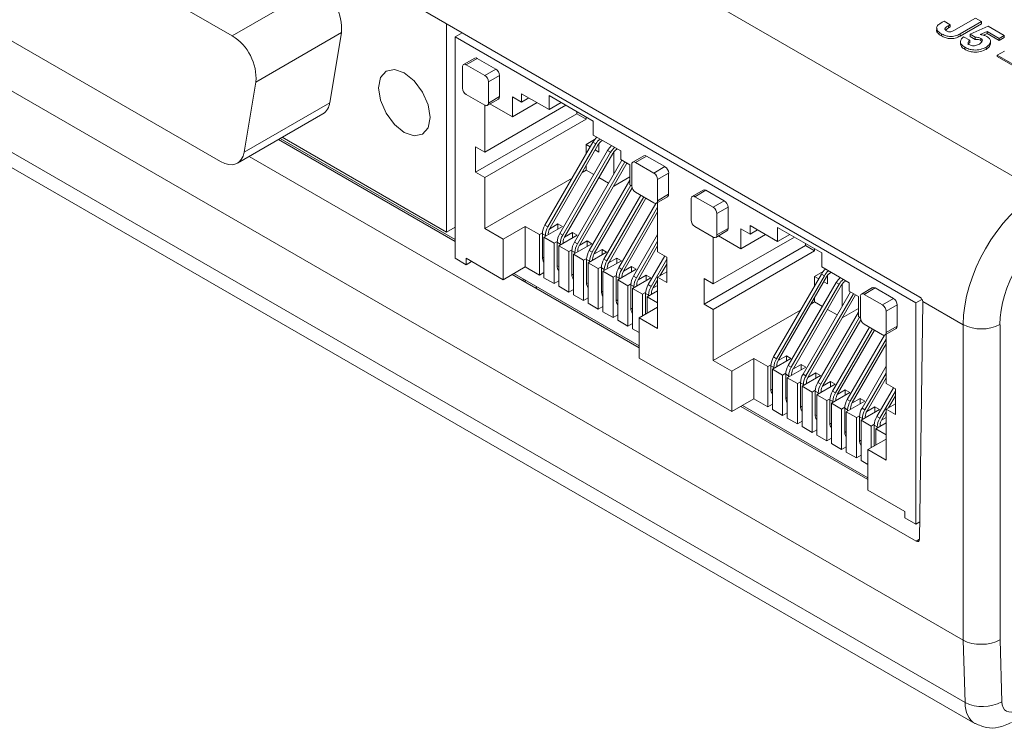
# Model space of a CAD drawing. Header units: inches. Extents: x 0.5 to 33, y 0.5 to 21.5.
# Tile 26 of 35: x 15.4 to 17.3, y 10 to 11.4. Entities that reach past the tile are written whole.
import ezdxf

# ---------------------------------------------------------------- set-up
doc = ezdxf.new("R2010")
doc.units = ezdxf.units.IN
doc.header["$MEASUREMENT"] = 0

msp = doc.modelspace()

# ---------------------------------------------------------------- linework, layer by layer
at = {"color": 7, "linetype": 'Continuous', "lineweight": 15}
for p, q in [((17.3332, 11.0645), (13.1601, 13.4736)), ((17.1867, 10.2038), (12.9917, 12.6255)), ((17.1903, 10.0842), (12.9917, 12.508)), ((13.01, 12.4682), (17.2093, 10.044)), ((15.7848, 11.3633), (15.1888, 11.7074)), ((15.7848, 11.3633), (15.9489, 11.458)), ((15.2113, 11.4404), (15.7623, 11.1224)), ((17.1037, 10.8621), (16.1349, 11.4214)), ((17.1466, 11.3896), (17.1501, 11.3916)), ((17.1501, 11.3916), (17.1618, 11.3848)), ((17.1689, 11.3737), (17.2102, 11.3975)), ((17.2219, 11.3908), (17.1809, 11.367)), ((17.2102, 11.3975), (17.2219, 11.3908)), ((17.2219, 11.3908), (17.2219, 11.3867)), ((15.8301, 11.2748), (15.9942, 11.3695)), ((15.9716, 11.2348), (15.9942, 11.3695)), ((16.1957, 11.3863), (16.1957, 10.9868)), ((17.1583, 11.3787), (17.1529, 11.3745)), ((17.1618, 11.3848), (17.1583, 11.3828)), ((17.1583, 11.3828), (17.1583, 11.3787)), ((17.1618, 11.3807), (17.1583, 11.3787)), ((17.1618, 11.3848), (17.1618, 11.3807)), ((17.2219, 11.3867), (17.1809, 11.363)), ((17.2004, 11.3665), (17.2345, 11.3818)), ((17.233, 11.3717), (17.2192, 11.366)), ((17.2557, 11.3586), (17.233, 11.3717)), ((17.233, 11.3717), (17.233, 11.3676)), ((17.2345, 11.3818), (17.2652, 11.3641)), ((16.2256, 11.369), (16.2121, 11.3612)), ((16.2121, 11.3612), (16.2121, 10.9366)), ((17.0959, 10.8509), (16.2121, 11.3612)), ((17.1449, 11.3675), (17.1449, 11.3634)), ((17.1809, 11.367), (17.1809, 11.363)), ((17.1814, 11.3528), (17.1814, 11.3477)), ((17.1875, 11.3615), (17.1992, 11.3548)), ((17.1992, 11.3548), (17.1992, 11.3507)), ((17.2097, 11.3606), (17.2004, 11.3665)), ((17.2004, 11.3665), (17.2004, 11.3624)), ((17.2097, 11.3565), (17.2004, 11.3624)), ((17.2097, 11.3606), (17.2097, 11.3565)), ((17.2205, 11.3586), (17.2205, 11.3545)), ((17.2227, 11.3525), (17.2205, 11.3545)), ((17.233, 11.3676), (17.2257, 11.3646)), ((17.2557, 11.3545), (17.233, 11.3676)), ((17.2392, 11.3481), (17.2392, 11.3532)), ((17.2392, 11.352), (17.2392, 11.3479)), ((17.2652, 11.3641), (17.2557, 11.3586)), ((17.2652, 11.36), (17.2557, 11.3545)), ((17.2557, 11.3586), (17.2557, 11.3545)), ((17.2652, 11.3641), (17.2652, 11.36)), ((17.1896, 11.3417), (17.1896, 11.3376)), ((17.2306, 11.3416), (17.2306, 11.3375)), ((17.2661, 11.3343), (17.2519, 11.3262)), ((16.2498, 11.3206), (16.2286, 11.3084)), ((16.2548, 11.3201), (16.2336, 11.3079)), ((16.2902, 11.2997), (16.2548, 11.3201)), ((17.2519, 11.3262), (17.4146, 11.2323)), ((17.2519, 11.3262), (17.2519, 11.3237)), ((17.2519, 11.3237), (17.4124, 11.2311)), ((16.2266, 11.3038), (16.2266, 11.263)), ((16.269, 11.2875), (16.2336, 11.3079)), ((16.269, 11.2875), (16.2902, 11.2997)), ((16.2973, 11.2875), (16.276, 11.2752)), ((16.276, 11.2344), (16.276, 11.2752)), ((16.2973, 11.2467), (16.2973, 11.2875)), ((15.8075, 11.1401), (15.8301, 11.2748)), ((16.2336, 11.2507), (16.269, 11.2303)), ((16.274, 11.2298), (16.2952, 11.2421)), ((16.2973, 11.2467), (16.276, 11.2344)), ((16.322, 11.2463), (16.3397, 11.236)), ((16.322, 11.2079), (16.322, 11.2463)), ((16.3924, 11.222), (16.3397, 11.2524)), ((16.3397, 11.236), (16.3397, 11.2524)), ((16.3538, 11.2442), (16.3397, 11.236)), ((16.4772, 11.1999), (16.3924, 11.2489)), ((16.3924, 11.222), (16.3924, 11.2489)), ((15.8075, 11.1401), (15.9716, 11.2348)), ((16.269, 11.2303), (16.269, 11.1405)), ((16.4246, 11.2303), (16.269, 11.1405)), ((16.322, 11.2079), (16.279, 11.2327)), ((16.322, 11.2079), (16.3694, 11.2352)), ((16.3924, 11.222), (16.4157, 11.2354)), ((15.7948, 11.1191), (15.9588, 11.2138)), ((16.2513, 11.1017), (16.4458, 11.214)), ((16.269, 11.0915), (16.4634, 11.2038)), ((16.4458, 11.214), (16.4458, 11.2181)), ((16.4634, 11.2038), (16.4458, 11.214)), ((16.4634, 11.2038), (16.4634, 11.2079)), ((16.4772, 11.1999), (16.4772, 11.173)), ((15.8732, 11.1644), (16.2121, 10.9688)), ((15.8764, 11.1663), (16.2121, 10.9725)), ((16.1957, 10.9868), (15.8806, 11.1687)), ((16.4797, 11.1642), (16.4634, 11.1548)), ((16.5299, 11.1426), (16.4772, 11.173)), ((16.4949, 11.1628), (16.4942, 11.1623)), ((16.2513, 11.1507), (16.269, 11.1405)), ((16.2513, 11.1017), (16.2513, 11.1507)), ((16.4765, 11.1595), (16.3846, 11.0003)), ((16.3903, 10.997), (16.4822, 11.1562)), ((16.4862, 11.1539), (16.3943, 10.9947)), ((16.5048, 11.1431), (16.4129, 10.9839)), ((16.4634, 11.1368), (16.4634, 11.1548)), ((16.4712, 11.1503), (16.4634, 11.1548)), ((16.4765, 11.1595), (16.4822, 11.1562)), ((16.4882, 11.1405), (16.4809, 11.1447)), ((16.4882, 11.1405), (16.4882, 11.1569)), ((16.5048, 11.1431), (16.5105, 11.1399)), ((16.5232, 11.1464), (16.5225, 11.146)), ((15.8173, 11.1321), (17.0966, 10.3936)), ((16.4186, 10.9807), (16.5105, 11.1399)), ((16.5145, 11.1376), (16.4226, 10.9784)), ((16.5321, 11.125), (16.4412, 10.9676)), ((16.5165, 11.098), (16.5165, 11.1405)), ((16.5299, 11.1426), (16.5299, 11.1262)), ((16.5299, 11.1262), (16.5476, 11.116)), ((16.5744, 11.1333), (16.5532, 11.121)), ((16.5582, 11.1205), (16.5794, 11.1328)), ((16.6148, 11.1124), (16.5794, 11.1328)), ((16.4468, 10.9643), (16.5377, 11.1217)), ((16.5417, 11.1194), (16.4508, 10.962)), ((16.4634, 11.1058), (16.4559, 11.1014)), ((16.4634, 11.1058), (16.4634, 11.1145)), ((16.4634, 11.1058), (16.4783, 11.0972)), ((16.5476, 11.116), (16.5476, 11.0777)), ((16.5511, 11.1164), (16.5511, 11.0756)), ((16.5935, 11.1001), (16.5582, 11.1205)), ((16.6148, 11.1124), (16.5935, 11.1001)), ((16.269, 11.0915), (16.2513, 11.1017)), ((16.269, 11.0915), (16.269, 10.9935)), ((16.4366, 11.0903), (16.269, 10.9935)), ((16.5476, 11.0866), (16.4695, 10.9513)), ((16.488, 11.0916), (16.5066, 11.0809)), ((16.5165, 11.0752), (16.5476, 11.0931)), ((16.6218, 11.1001), (16.6006, 11.0879)), ((16.6006, 11.047), (16.6006, 11.0879)), ((16.6218, 11.0593), (16.6218, 11.1001)), ((16.4751, 10.948), (16.5494, 11.0766)), ((16.5518, 11.0716), (16.4791, 10.9457)), ((16.5162, 11.0753), (16.5165, 11.0752)), ((16.5165, 11.0752), (16.5165, 11.0757)), ((16.5511, 11.0756), (16.5476, 11.0777)), ((16.6882, 11.0676), (16.667, 11.0553)), ((16.5685, 11.0574), (16.4977, 10.9349)), ((16.5034, 10.9317), (16.5741, 11.0542)), ((16.5781, 11.0519), (16.5074, 10.9294)), ((16.5582, 11.0634), (16.5935, 11.043)), ((16.5985, 11.0425), (16.6198, 11.0547)), ((16.6218, 11.0593), (16.6006, 11.047)), ((16.665, 11.0507), (16.665, 11.0099)), ((16.6932, 11.0671), (16.672, 11.0548)), ((16.7074, 11.0344), (16.672, 11.0548)), ((16.7286, 11.0466), (16.6932, 11.0671)), ((16.5973, 11.042), (16.526, 10.9186)), ((16.5317, 10.9153), (16.6006, 11.0347)), ((16.6006, 10.9491), (16.6006, 11.0437)), ((16.7074, 11.0344), (16.7286, 11.0466)), ((16.7357, 11.0344), (16.7145, 11.0222)), ((16.7357, 10.9936), (16.7357, 11.0344)), ((16.6006, 11.0255), (16.5357, 10.913)), ((16.7145, 10.9813), (16.7145, 11.0222)), ((16.2121, 10.9963), (16.1957, 10.9868)), ((16.3043, 10.9731), (16.269, 10.9935)), ((16.3468, 10.9976), (16.3043, 10.9731)), ((16.3468, 10.9976), (16.3738, 10.982)), ((16.3468, 10.9976), (16.3468, 10.92)), ((16.418, 10.9973), (16.3826, 10.9769)), ((16.3846, 11.0003), (16.3903, 10.997)), ((16.4092, 11.0024), (16.3936, 10.9934)), ((16.4092, 11.0024), (16.418, 10.9973)), ((16.4092, 11.0024), (16.4092, 10.9922)), ((16.672, 10.9977), (16.7074, 10.9772)), ((16.7357, 10.9936), (16.7145, 10.9813)), ((16.7604, 10.9932), (16.7781, 10.983)), ((16.7604, 10.9548), (16.7604, 10.9932)), ((16.8308, 10.9689), (16.7781, 10.9993)), ((16.7781, 10.983), (16.7781, 10.9993)), ((16.9156, 10.9468), (16.8308, 10.9958)), ((16.8308, 10.9689), (16.8308, 10.9958)), ((16.3043, 10.9731), (16.3043, 10.8955)), ((16.3797, 10.9854), (16.3738, 10.982)), ((16.3738, 10.982), (16.3738, 10.9044)), ((16.3796, 10.9835), (16.3853, 10.9803)), ((16.3796, 10.9835), (16.3796, 10.9386)), ((16.3826, 10.9769), (16.4021, 10.9657)), ((16.3826, 10.9769), (16.3826, 10.8993)), ((16.3853, 10.9784), (16.3853, 10.9803)), ((16.391, 10.9835), (16.391, 10.9817)), ((16.4463, 10.981), (16.4109, 10.9606)), ((16.4129, 10.9839), (16.4186, 10.9807)), ((16.4219, 10.9771), (16.4374, 10.9861)), ((16.4374, 10.9861), (16.4463, 10.981)), ((16.4374, 10.9759), (16.4374, 10.9861)), ((16.6006, 10.9825), (16.5543, 10.9023)), ((16.7074, 10.9772), (16.7074, 10.8874)), ((16.863, 10.9772), (16.7074, 10.8874)), ((16.7124, 10.9767), (16.7336, 10.989)), ((16.7604, 10.9548), (16.7174, 10.9796)), ((16.7604, 10.9548), (16.8078, 10.9821)), ((16.7922, 10.9911), (16.7781, 10.983)), ((16.8308, 10.9689), (16.8541, 10.9824)), ((16.4021, 10.9657), (16.408, 10.9691)), ((16.4021, 10.9657), (16.4021, 10.8881)), ((16.4079, 10.9672), (16.4136, 10.9639)), ((16.4079, 10.9672), (16.4079, 10.9223)), ((16.4109, 10.9606), (16.4304, 10.9493)), ((16.4109, 10.9606), (16.4109, 10.883)), ((16.4136, 10.9621), (16.4136, 10.9639)), ((16.4192, 10.9672), (16.4192, 10.9654)), ((16.4746, 10.9646), (16.4392, 10.9442)), ((16.4412, 10.9676), (16.4468, 10.9643)), ((16.4501, 10.9608), (16.4657, 10.9698)), ((16.4657, 10.9698), (16.4746, 10.9646)), ((16.4657, 10.9595), (16.4657, 10.9698)), ((16.56, 10.899), (16.6006, 10.9694)), ((16.6006, 10.9602), (16.564, 10.8967)), ((16.6897, 10.8486), (16.8842, 10.9609)), ((16.8842, 10.9609), (16.8842, 10.965)), ((16.9018, 10.9507), (16.8842, 10.9609)), ((16.9018, 10.9507), (16.9018, 10.9548)), ((16.2121, 10.9366), (16.2333, 10.9243)), ((16.3043, 10.8955), (16.2333, 10.9366)), ((16.2333, 10.9366), (16.2333, 10.9243)), ((16.4304, 10.9493), (16.4363, 10.9528)), ((16.4304, 10.8718), (16.4304, 10.9493)), ((16.4362, 10.9509), (16.4419, 10.9476)), ((16.4362, 10.9509), (16.4362, 10.906)), ((16.4392, 10.9442), (16.4587, 10.933)), ((16.4392, 10.9442), (16.4392, 10.8667)), ((16.4419, 10.9458), (16.4419, 10.9476)), ((16.4475, 10.9509), (16.4475, 10.949)), ((16.4587, 10.933), (16.4646, 10.9364)), ((16.5029, 10.9483), (16.4675, 10.9279)), ((16.4695, 10.9513), (16.4751, 10.948)), ((16.4784, 10.9444), (16.494, 10.9534)), ((16.494, 10.9534), (16.5029, 10.9483)), ((16.494, 10.9432), (16.494, 10.9534)), ((16.5067, 10.9281), (16.5223, 10.9371)), ((16.5223, 10.9371), (16.5311, 10.932)), ((16.5223, 10.9269), (16.5223, 10.9371)), ((16.6144, 10.9411), (16.5826, 10.886)), ((16.6006, 10.9491), (16.6183, 10.9389)), ((16.6183, 10.9389), (16.6183, 10.8899)), ((16.7074, 10.8384), (16.9018, 10.9507)), ((16.9156, 10.9468), (16.9156, 10.9199)), ((16.2333, 10.9243), (16.2439, 10.9304)), ((16.3043, 10.8955), (16.3468, 10.92)), ((16.3738, 10.9044), (16.3468, 10.92)), ((16.4587, 10.8554), (16.4587, 10.933)), ((16.4645, 10.9345), (16.4701, 10.9313)), ((16.4645, 10.9345), (16.4645, 10.8896)), ((16.4675, 10.9279), (16.4869, 10.9167)), ((16.4675, 10.9279), (16.4675, 10.8503)), ((16.4701, 10.9294), (16.4701, 10.9313)), ((16.4758, 10.9345), (16.4758, 10.9327)), ((16.4869, 10.9167), (16.4929, 10.9201)), ((16.4869, 10.8391), (16.4869, 10.9167)), ((16.4928, 10.9182), (16.4984, 10.915)), ((16.4928, 10.9182), (16.4928, 10.8733)), ((16.5311, 10.932), (16.4958, 10.9116)), ((16.4977, 10.9349), (16.5034, 10.9317)), ((16.5041, 10.9182), (16.5041, 10.9164)), ((16.526, 10.9186), (16.5317, 10.9153)), ((16.535, 10.9118), (16.5506, 10.9208)), ((16.5506, 10.9208), (16.5594, 10.9157)), ((16.5506, 10.9106), (16.5506, 10.9208)), ((16.5882, 10.8827), (16.6183, 10.9348)), ((16.6183, 10.9256), (16.6051, 10.9026)), ((16.9683, 10.8895), (16.9156, 10.9199)), ((16.3216, 10.9055), (16.5653, 10.7649)), ((16.3248, 10.9074), (16.5653, 10.7686)), ((16.3826, 10.9095), (16.3738, 10.9044)), ((16.4021, 10.8881), (16.3826, 10.8993)), ((16.4958, 10.9116), (16.5152, 10.9004)), ((16.4958, 10.9116), (16.4958, 10.834)), ((16.4984, 10.9131), (16.4984, 10.915)), ((16.5152, 10.9004), (16.5211, 10.9038)), ((16.5152, 10.8228), (16.5152, 10.9004)), ((16.5211, 10.9019), (16.5267, 10.8986)), ((16.5211, 10.9019), (16.5211, 10.857)), ((16.5594, 10.9157), (16.5241, 10.8953)), ((16.5267, 10.8968), (16.5267, 10.8986)), ((16.5324, 10.9019), (16.5324, 10.9001)), ((16.5877, 10.8993), (16.5523, 10.8789)), ((16.5543, 10.9023), (16.56, 10.899)), ((16.5633, 10.8954), (16.5789, 10.9044)), ((16.5789, 10.9044), (16.5877, 10.8993)), ((16.5789, 10.8942), (16.5789, 10.9044)), ((16.6183, 10.9103), (16.6006, 10.9001)), ((16.6006, 10.8021), (16.6006, 10.9001)), ((16.6183, 10.8899), (16.6006, 10.9001)), ((16.6897, 10.8976), (16.7074, 10.8874)), ((16.6897, 10.8486), (16.6897, 10.8976)), ((16.9149, 10.9064), (16.823, 10.7472)), ((16.8287, 10.7439), (16.9206, 10.9031)), ((16.9246, 10.9008), (16.8327, 10.7416)), ((16.9181, 10.9111), (16.9018, 10.9017)), ((16.9018, 10.8837), (16.9018, 10.9017)), ((16.9096, 10.8972), (16.9018, 10.9017)), ((16.9149, 10.9064), (16.9206, 10.9031)), ((16.9266, 10.8874), (16.9266, 10.9038)), ((16.9333, 10.9097), (16.9326, 10.9093)), ((16.343, 10.8969), (16.343, 10.8966)), ((16.3464, 10.8949), (16.3464, 10.8912)), ((16.3697, 10.8815), (16.3665, 10.8796)), ((16.4109, 10.8932), (16.4021, 10.8881)), ((16.4304, 10.8718), (16.4109, 10.883)), ((16.5241, 10.8953), (16.5435, 10.884)), ((16.5241, 10.8953), (16.5241, 10.8177)), ((16.5435, 10.884), (16.5494, 10.8874)), ((16.5435, 10.8065), (16.5435, 10.884)), ((16.5493, 10.8856), (16.555, 10.8823)), ((16.5493, 10.8856), (16.5493, 10.8407)), ((16.5523, 10.8789), (16.5718, 10.8677)), ((16.5523, 10.8789), (16.5523, 10.8014)), ((16.555, 10.8805), (16.555, 10.8823)), ((16.5607, 10.8856), (16.5607, 10.8837)), ((16.5826, 10.886), (16.5882, 10.8827)), ((16.5915, 10.8791), (16.6006, 10.8843)), ((16.6006, 10.8949), (16.5922, 10.8804)), ((16.9432, 10.8901), (16.8513, 10.7308)), ((16.857, 10.7276), (16.9489, 10.8868)), ((16.9529, 10.8845), (16.861, 10.7253)), ((16.9266, 10.8874), (16.9193, 10.8916)), ((16.9432, 10.8901), (16.9489, 10.8868)), ((16.9549, 10.8449), (16.9549, 10.8875)), ((16.9616, 10.8934), (16.9609, 10.8929)), ((16.9683, 10.8895), (16.9683, 10.8732)), ((17.0128, 10.8802), (16.9916, 10.8679)), ((16.9966, 10.8674), (17.0178, 10.8797)), ((17.0532, 10.8593), (17.0178, 10.8797)), ((16.4392, 10.8769), (16.4304, 10.8718)), ((16.4587, 10.8554), (16.4392, 10.8667)), ((16.4675, 10.8605), (16.4587, 10.8554)), ((16.5718, 10.8677), (16.5777, 10.8711)), ((16.5718, 10.8263), (16.5718, 10.8677)), ((16.5776, 10.8693), (16.5833, 10.866)), ((16.5776, 10.8693), (16.5776, 10.8296)), ((16.6006, 10.8741), (16.5806, 10.8626)), ((16.6006, 10.8511), (16.5806, 10.8626)), ((16.5806, 10.8314), (16.5806, 10.8626)), ((16.5833, 10.8641), (16.5833, 10.866)), ((16.5889, 10.8693), (16.5889, 10.8674)), ((16.9705, 10.8719), (16.8796, 10.7145)), ((16.8852, 10.7112), (16.9761, 10.8686)), ((16.9801, 10.8663), (16.8892, 10.7089)), ((16.9018, 10.8527), (16.9018, 10.8614)), ((16.9683, 10.8732), (16.986, 10.863)), ((16.986, 10.863), (16.986, 10.8246)), ((16.9895, 10.8634), (16.9895, 10.8225)), ((17.0319, 10.847), (16.9966, 10.8674)), ((16.4869, 10.8391), (16.4675, 10.8503)), ((16.4958, 10.8442), (16.4869, 10.8391)), ((16.6006, 10.8429), (16.5653, 10.8225)), ((16.7074, 10.8384), (16.6897, 10.8486)), ((16.9018, 10.8527), (16.8943, 10.8484)), ((16.9018, 10.8527), (16.9167, 10.8441)), ((17.0532, 10.8593), (17.0319, 10.847)), ((17.0602, 10.847), (17.039, 10.8348)), ((17.0602, 10.8062), (17.0602, 10.847)), ((17.1077, 10.8577), (17.0959, 10.8509)), ((17.0959, 10.4263), (17.0959, 10.8509)), ((17.1031, 10.3974), (17.1096, 10.8515)), ((17.1867, 10.8092), (17.1093, 10.8539)), ((16.5152, 10.8228), (16.4958, 10.834)), ((16.5241, 10.8279), (16.5152, 10.8228)), ((16.5653, 10.7449), (16.5653, 10.8225)), ((16.6006, 10.8021), (16.5653, 10.8225)), ((16.7074, 10.8384), (16.7074, 10.7404)), ((16.875, 10.8372), (16.7074, 10.7404)), ((16.986, 10.8335), (16.9079, 10.6982)), ((16.9135, 10.6949), (16.9878, 10.8235)), ((16.9264, 10.8385), (16.945, 10.8278)), ((16.9546, 10.8222), (16.9549, 10.8221)), ((16.9549, 10.8221), (16.986, 10.84)), ((16.9549, 10.8221), (16.9549, 10.8226)), ((16.9895, 10.8225), (16.986, 10.8246)), ((17.039, 10.794), (17.039, 10.8348)), ((16.5435, 10.8065), (16.5241, 10.8177)), ((16.5523, 10.8116), (16.5435, 10.8065)), ((16.9902, 10.8185), (16.9175, 10.6926)), ((17.0069, 10.8044), (16.9362, 10.6819)), ((16.9966, 10.8103), (17.0319, 10.7899)), ((17.0602, 10.8062), (17.039, 10.794)), ((17.1867, 10.2038), (17.1867, 10.8092)), ((17.2574, 10.8092), (17.2574, 10.2045)), ((16.5653, 10.7939), (16.5523, 10.8014)), ((16.9418, 10.6786), (17.0125, 10.8011)), ((17.0165, 10.7988), (16.9458, 10.6763)), ((17.0357, 10.789), (16.9644, 10.6655)), ((17.0369, 10.7894), (17.0582, 10.8016)), ((17.039, 10.696), (17.039, 10.7906)), ((16.9701, 10.6623), (17.039, 10.7816)), ((17.039, 10.7724), (16.9741, 10.66)), ((16.823, 10.7472), (16.8287, 10.7439)), ((16.832, 10.7403), (16.8476, 10.7493)), ((16.8476, 10.7493), (16.8564, 10.7442)), ((16.8476, 10.7493), (16.8476, 10.7391)), ((16.7427, 10.6425), (16.5653, 10.7449)), ((16.7427, 10.72), (16.7074, 10.7404)), ((16.7427, 10.72), (16.7852, 10.7445)), ((16.8122, 10.7289), (16.7852, 10.7445)), ((16.7852, 10.7445), (16.7852, 10.667)), ((16.8122, 10.7289), (16.8181, 10.7323)), ((16.8122, 10.7289), (16.8122, 10.6513)), ((16.818, 10.7304), (16.8237, 10.7272)), ((16.818, 10.7304), (16.818, 10.6855)), ((16.8564, 10.7442), (16.8211, 10.7238)), ((16.8294, 10.7304), (16.8294, 10.7286)), ((16.8847, 10.7279), (16.8493, 10.7075)), ((16.8513, 10.7308), (16.857, 10.7276)), ((16.8603, 10.724), (16.8759, 10.733)), ((16.8759, 10.733), (16.8847, 10.7279)), ((16.8759, 10.7228), (16.8759, 10.733)), ((17.039, 10.7294), (16.9927, 10.6492)), ((16.7427, 10.72), (16.7427, 10.6425)), ((16.8211, 10.7238), (16.8405, 10.7126)), ((16.8211, 10.7238), (16.8211, 10.6462)), ((16.8237, 10.7253), (16.8237, 10.7272)), ((16.8405, 10.7126), (16.8464, 10.716)), ((16.8405, 10.635), (16.8405, 10.7126)), ((16.8463, 10.7141), (16.852, 10.7108)), ((16.8463, 10.7141), (16.8463, 10.6692)), ((16.852, 10.709), (16.852, 10.7108)), ((16.8576, 10.7141), (16.8576, 10.7123)), ((16.913, 10.7116), (16.8776, 10.6912)), ((16.8796, 10.7145), (16.8852, 10.7112)), ((16.8886, 10.7077), (16.9041, 10.7167)), ((16.9041, 10.7167), (16.913, 10.7116)), ((16.9041, 10.7065), (16.9041, 10.7167)), ((16.9984, 10.6459), (17.039, 10.7163)), ((16.8493, 10.7075), (16.8688, 10.6963)), ((16.8493, 10.7075), (16.8493, 10.6299)), ((16.8688, 10.6963), (16.8747, 10.6997)), ((16.8688, 10.6187), (16.8688, 10.6963)), ((16.8746, 10.6978), (16.8803, 10.6945)), ((16.8746, 10.6978), (16.8746, 10.6529)), ((16.8776, 10.6912), (16.8971, 10.6799)), ((16.8776, 10.6912), (16.8776, 10.6136)), ((16.8803, 10.6927), (16.8803, 10.6945)), ((16.8859, 10.6978), (16.8859, 10.6959)), ((16.9413, 10.6952), (16.9059, 10.6748)), ((16.9079, 10.6982), (16.9135, 10.6949)), ((16.9168, 10.6913), (16.9324, 10.7003)), ((16.9324, 10.7003), (16.9413, 10.6952)), ((16.9324, 10.6901), (16.9324, 10.7003)), ((17.039, 10.7071), (17.0024, 10.6436)), ((17.039, 10.696), (17.0567, 10.6858)), ((16.8971, 10.6799), (16.903, 10.6833)), ((16.8971, 10.6024), (16.8971, 10.6799)), ((16.9029, 10.6815), (16.9086, 10.6782)), ((16.9029, 10.6815), (16.9029, 10.6365)), ((16.9059, 10.6748), (16.9253, 10.6636)), ((16.9059, 10.6748), (16.9059, 10.5973)), ((16.9086, 10.6764), (16.9086, 10.6782)), ((16.9142, 10.6815), (16.9142, 10.6796)), ((16.9695, 10.6789), (16.9342, 10.6585)), ((16.9362, 10.6819), (16.9418, 10.6786)), ((16.9451, 10.675), (16.9607, 10.684)), ((16.9607, 10.684), (16.9695, 10.6789)), ((16.9607, 10.6738), (16.9607, 10.684)), ((17.0528, 10.688), (17.021, 10.6329)), ((17.0266, 10.6296), (17.0567, 10.6817)), ((17.0567, 10.6725), (17.0435, 10.6495)), ((17.0567, 10.6858), (17.0567, 10.6368)), ((16.7427, 10.6425), (16.7852, 10.667)), ((16.76, 10.6524), (17.0037, 10.5118)), ((16.7632, 10.6543), (17.0037, 10.5155)), ((16.8122, 10.6513), (16.7852, 10.667)), ((16.8211, 10.6564), (16.8122, 10.6513)), ((16.9253, 10.6636), (16.9313, 10.667)), ((16.9253, 10.586), (16.9253, 10.6636)), ((16.9312, 10.6651), (16.9368, 10.6619)), ((16.9312, 10.6651), (16.9312, 10.6202)), ((16.9342, 10.6585), (16.9536, 10.6473)), ((16.9342, 10.6585), (16.9342, 10.5809)), ((16.9368, 10.66), (16.9368, 10.6619)), ((16.9425, 10.6651), (16.9425, 10.6633)), ((16.9978, 10.6626), (16.9625, 10.6422)), ((16.9644, 10.6655), (16.9701, 10.6623)), ((16.9734, 10.6587), (16.989, 10.6677)), ((16.989, 10.6677), (16.9978, 10.6626)), ((16.989, 10.6575), (16.989, 10.6677)), ((17.0567, 10.6572), (17.039, 10.647)), ((16.8405, 10.635), (16.8211, 10.6462)), ((16.8493, 10.6401), (16.8405, 10.635)), ((16.9536, 10.6473), (16.9595, 10.6507)), ((16.9536, 10.5697), (16.9536, 10.6473)), ((16.9595, 10.6488), (16.9651, 10.6455)), ((16.9595, 10.6488), (16.9595, 10.6039)), ((16.9625, 10.6422), (16.9819, 10.6309)), ((16.9625, 10.6422), (16.9625, 10.5646)), ((16.9651, 10.6437), (16.9651, 10.6455)), ((16.9708, 10.6488), (16.9708, 10.647)), ((16.9819, 10.6309), (16.9878, 10.6344)), ((17.0261, 10.6463), (16.9908, 10.6258)), ((16.9927, 10.6492), (16.9984, 10.6459)), ((17.0017, 10.6424), (17.0173, 10.6514)), ((17.0173, 10.6514), (17.0261, 10.6463)), ((17.0173, 10.6411), (17.0173, 10.6514)), ((17.021, 10.6329), (17.0266, 10.6296)), ((17.039, 10.6418), (17.0306, 10.6273)), ((17.039, 10.549), (17.039, 10.647)), ((17.0567, 10.6368), (17.039, 10.647)), ((16.8688, 10.6187), (16.8493, 10.6299)), ((16.8776, 10.6238), (16.8688, 10.6187)), ((16.9819, 10.5534), (16.9819, 10.6309)), ((16.9878, 10.6325), (16.9934, 10.6292)), ((16.9878, 10.6325), (16.9878, 10.5876)), ((16.9908, 10.6258), (17.0102, 10.6146)), ((16.9908, 10.6258), (16.9908, 10.5483)), ((16.9934, 10.6274), (16.9934, 10.6292)), ((16.9991, 10.6325), (16.9991, 10.6306)), ((17.0102, 10.6146), (17.0161, 10.618)), ((17.0102, 10.5732), (17.0102, 10.6146)), ((17.016, 10.6162), (17.0217, 10.6129)), ((17.016, 10.6162), (17.016, 10.5765)), ((17.039, 10.621), (17.019, 10.6095)), ((17.0273, 10.6162), (17.0273, 10.6143)), ((17.0299, 10.626), (17.039, 10.6312)), ((16.8971, 10.6024), (16.8776, 10.6136)), ((16.9059, 10.6075), (16.8971, 10.6024)), ((16.9253, 10.586), (16.9059, 10.5973)), ((17.039, 10.598), (17.019, 10.6095)), ((17.019, 10.5783), (17.019, 10.6095)), ((17.0217, 10.611), (17.0217, 10.6129)), ((16.9342, 10.5911), (16.9253, 10.586)), ((16.9536, 10.5697), (16.9342, 10.5809)), ((17.039, 10.5898), (17.0037, 10.5694)), ((16.9625, 10.5748), (16.9536, 10.5697)), ((16.9819, 10.5534), (16.9625, 10.5646)), ((16.9908, 10.5585), (16.9819, 10.5534)), ((17.0037, 10.4918), (17.0037, 10.5694)), ((17.039, 10.549), (17.0037, 10.5694)), ((17.0037, 10.5408), (16.9908, 10.5483)), ((17.0747, 10.4508), (17.0037, 10.4918)), ((17.0747, 10.4508), (17.0747, 10.4386)), ((17.0959, 10.4263), (17.0747, 10.4386)), ((17.1036, 10.4308), (17.0959, 10.4263)), ((17.1867, 10.2038), (17.1867, 10.2038)), ((17.1903, 10.0842), (17.1867, 10.2038)), ((17.2574, 10.2045), (17.261, 10.0856))]:
    msp.add_line(p, q, dxfattribs=at)
at = {"color": 8, "linetype": 'Continuous', "lineweight": 15}
for p, q in [((16.3796, 10.9386), (16.3826, 10.9369)), ((16.4079, 10.9223), (16.4109, 10.9206)), ((16.4362, 10.906), (16.4392, 10.9042)), ((16.4645, 10.8896), (16.4675, 10.8879)), ((16.4928, 10.8733), (16.4958, 10.8716)), ((16.5211, 10.857), (16.5241, 10.8552)), ((16.5493, 10.8407), (16.5523, 10.8389)), ((16.818, 10.6855), (16.8211, 10.6838)), ((16.8463, 10.6692), (16.8493, 10.6675)), ((16.8746, 10.6529), (16.8776, 10.6511)), ((16.9029, 10.6365), (16.9059, 10.6348)), ((16.9312, 10.6202), (16.9342, 10.6185)), ((16.9595, 10.6039), (16.9625, 10.6022)), ((16.9878, 10.5876), (16.9908, 10.5858)), ((17.1032, 10.3978), (17.0966, 10.3936))]:
    msp.add_line(p, q, dxfattribs=at)
at = {"color": 7, "linetype": 'Continuous', "lineweight": 15, "flags": 128}
for points in [[(16.1147, 11.1781), (16.1337, 11.1715), (16.1497, 11.1746), (16.1604, 11.187), (16.1642, 11.2067), (16.1604, 11.2307), (16.1497, 11.2555), (16.1337, 11.2771), (16.1147, 11.2924), (16.0958, 11.299), (16.0797, 11.2959), (16.069, 11.2835), (16.0652, 11.2638), (16.069, 11.2398), (16.0797, 11.2151), (16.0958, 11.1934), (16.1147, 11.1781)], [(15.7623, 11.1224), (15.7703, 11.1186), (15.778, 11.1165), (15.7853, 11.1162), (15.7918, 11.1177), (15.7975, 11.121), (15.8021, 11.1259), (15.8055, 11.1323), (15.8075, 11.1401)], [(16.3432, 10.8931), (16.343, 10.8948), (16.343, 10.8966)]]:
    msp.add_lwpolyline(points, dxfattribs=at)
at = {"color": 7, "linetype": 'Continuous', "lineweight": 15}
for centre, radius, start, end in [((15.8979, 11.3761), 0.0965, 356.1145, 58.102), ((15.7339, 11.2814), 0.0965, 356.1145, 58.102), ((16.2519, 11.3161), 0.00503, 54.3825, 114.3056), ((16.2309, 11.3045), 0.00437, 50.7955, 189.2145), ((16.2819, 11.2868), 0.0154, 2.6052, 57.3946), ((16.2607, 11.2745), 0.0154, 2.6052, 57.3946), ((16.2419, 11.2637), 0.0154, 182.6052, 237.3951), ((16.2924, 11.2461), 0.00493, 305.0143, 6.2984), ((15.9436, 11.2375), 0.0281, 302.7366, 354.5413), ((16.2717, 11.2337), 0.00437, 230.7968, 9.2147), ((16.5096, 11.1407), 0.038, 131.9344, 150.401), ((16.5152, 11.1374), 0.038, 131.9344, 150.401), ((16.5064, 11.1428), 0.0231, 121.9542, 151.1449), ((16.5378, 11.1244), 0.038, 131.9344, 150.401), ((16.5435, 11.1211), 0.038, 131.9344, 150.401), ((16.5347, 11.1264), 0.0231, 121.9542, 151.1449), ((16.5765, 11.1287), 0.00503, 54.3821, 114.3071), ((16.5554, 11.1171), 0.00437, 50.7968, 189.2147), ((16.6065, 11.0994), 0.0154, 2.6052, 57.3951), ((16.5853, 11.0872), 0.0154, 2.6052, 57.3951), ((16.5665, 11.0763), 0.0154, 182.6052, 237.3946), ((16.6903, 11.063), 0.00503, 54.3821, 114.3071), ((16.6169, 11.0588), 0.00493, 305.0143, 6.2984), ((16.6693, 11.0514), 0.00437, 50.7968, 189.2147), ((16.5963, 11.0463), 0.00437, 230.7955, 9.2145), ((16.6991, 11.0215), 0.0154, 2.6052, 57.3951), ((16.7203, 11.0337), 0.0154, 2.6052, 57.3951), ((16.4142, 10.9823), 0.0346, 148.8566, 178.0429), ((16.4199, 10.9791), 0.0346, 148.8566, 178.0429), ((16.414, 10.9827), 0.0231, 148.8563, 178.0438), ((16.6803, 11.0106), 0.0154, 182.6052, 237.3946), ((16.7308, 10.993), 0.00493, 305.0143, 6.2984), ((16.4425, 10.966), 0.0346, 148.8566, 178.0429), ((16.4482, 10.9628), 0.0346, 148.8566, 178.0429), ((16.4423, 10.9664), 0.0231, 148.8563, 178.0438), ((16.7101, 10.9806), 0.00437, 230.7955, 9.2145), ((16.4708, 10.9497), 0.0346, 148.8566, 178.0429), ((16.4765, 10.9464), 0.0346, 148.8566, 178.0429), ((16.4706, 10.9501), 0.0231, 148.8563, 178.0438), ((16.3928, 10.9376), 0.0132, 175.7572, 219.7038), ((16.4991, 10.9334), 0.0346, 148.8566, 178.0429), ((16.5048, 10.9301), 0.0346, 148.8566, 178.0429), ((16.4989, 10.9338), 0.0231, 148.8563, 178.0438), ((16.4211, 10.9213), 0.0132, 175.7572, 219.7038), ((16.5274, 10.917), 0.0346, 148.8566, 178.0429), ((16.533, 10.9138), 0.0346, 148.8566, 178.0429), ((16.5272, 10.9174), 0.0231, 148.8563, 178.0438), ((16.5557, 10.9007), 0.0346, 148.8566, 178.0429), ((16.4494, 10.905), 0.0132, 175.7572, 219.7038), ((16.5613, 10.8974), 0.0346, 148.8566, 178.0429), ((16.5554, 10.9011), 0.0231, 148.8563, 178.0438), ((16.584, 10.8844), 0.0346, 148.8566, 178.0429), ((16.5896, 10.8811), 0.0346, 148.8566, 178.0429), ((16.948, 10.8876), 0.038, 131.9344, 150.401), ((16.9536, 10.8844), 0.038, 131.9344, 150.401), ((16.9448, 10.8897), 0.0231, 121.9542, 151.1449), ((16.9763, 10.8713), 0.038, 131.9344, 150.401), ((16.4776, 10.8887), 0.0132, 175.7572, 219.7038), ((16.5837, 10.8848), 0.0231, 148.8563, 178.0438), ((16.6122, 10.8681), 0.0346, 148.8566, 178.0429), ((16.6179, 10.8648), 0.0346, 148.8566, 178.0429), ((16.612, 10.8685), 0.0231, 148.8563, 178.0438), ((16.9819, 10.868), 0.038, 131.9344, 150.401), ((16.9731, 10.8733), 0.0231, 121.9542, 151.1449), ((17.0149, 10.8756), 0.00503, 54.3827, 114.3066), ((16.5059, 10.8723), 0.0132, 175.7572, 219.7038), ((16.9938, 10.8641), 0.00437, 50.7968, 189.2147), ((16.5342, 10.856), 0.0132, 175.7572, 219.7038), ((16.5625, 10.8397), 0.0132, 175.7572, 219.7038), ((17.0237, 10.8341), 0.0154, 2.6052, 57.3946), ((17.0449, 10.8463), 0.0154, 2.6052, 57.3946), ((17.0049, 10.8232), 0.0154, 182.6052, 237.3946), ((17.0553, 10.8057), 0.00493, 305.0143, 6.2984), ((17.222, 10.8802), 0.0793, 243.5265, 296.4736), ((17.0347, 10.7933), 0.00437, 230.7968, 9.2147), ((16.8527, 10.7293), 0.0346, 148.8566, 178.0429), ((16.8583, 10.726), 0.0346, 148.8566, 178.0429), ((16.8524, 10.7297), 0.0231, 148.8563, 178.0438), ((16.8809, 10.7129), 0.0346, 148.8566, 178.0429), ((16.8866, 10.7097), 0.0346, 148.8566, 178.0429), ((16.8807, 10.7133), 0.0231, 148.8563, 178.0438), ((16.9092, 10.6966), 0.0346, 148.8566, 178.0429), ((16.9149, 10.6933), 0.0346, 148.8566, 178.0429), ((16.909, 10.697), 0.0231, 148.8563, 178.0438), ((16.9375, 10.6803), 0.0346, 148.8566, 178.0429), ((16.9432, 10.677), 0.0346, 148.8566, 178.0429), ((16.9373, 10.6807), 0.0231, 148.8563, 178.0438), ((16.8312, 10.6846), 0.0132, 175.7572, 219.7038), ((16.9658, 10.6639), 0.0346, 148.8566, 178.0429), ((16.9714, 10.6607), 0.0346, 148.8566, 178.0429), ((16.9656, 10.6643), 0.0231, 148.8563, 178.0438), ((16.8595, 10.6682), 0.0132, 175.7572, 219.7038), ((16.8878, 10.6519), 0.0132, 175.7572, 219.7038), ((16.9941, 10.6476), 0.0346, 148.8566, 178.0429), ((16.9997, 10.6444), 0.0346, 148.8566, 178.0429), ((16.9939, 10.648), 0.0231, 148.8563, 178.0438), ((16.916, 10.6356), 0.0132, 175.7572, 219.7038), ((17.0224, 10.6313), 0.0346, 148.8566, 178.0429), ((17.028, 10.628), 0.0346, 148.8566, 178.0429), ((17.0221, 10.6317), 0.0231, 148.8563, 178.0438), ((17.0506, 10.615), 0.0346, 148.8566, 178.0429), ((16.9443, 10.6192), 0.0132, 175.7572, 219.7038), ((17.0563, 10.6117), 0.0346, 148.8566, 178.0429), ((17.0504, 10.6154), 0.0231, 148.8563, 178.0438), ((16.9726, 10.6029), 0.0132, 175.7572, 219.7038), ((17.0009, 10.5866), 0.0132, 175.7572, 219.7038), ((17.2243, 10.1531), 0.0768, 243.7607, 298.5487)]:
    msp.add_arc(centre, radius, start, end, dxfattribs=at)
for centre, major_axis, ratio, start_param, end_param in [((17.3352, 10.8919), (0.1029, 0.1831), 0.585007, 0.778487, 2.33183), ((17.3705, 10.8722), (0.0779, 0.1398), 0.587367, 0.776279, 2.329622), ((17.1035, 10.855), (-0.00419, 0.00753), 0.587367, 3.937025, 4.251427), ((17.0967, 10.4012), (-0.00444, 0.00797), 0.587367, 2.365314, 3.937025), ((17.222, 10.2242), (0.05, 0.0008), 0.567122, 3.918578, 5.489065), ((17.2893, 10.1025), (0.0195, 0.0349), 0.587367, 2.364528, 3.917871)]:
    msp.add_ellipse(centre, major_axis=major_axis, ratio=ratio, start_param=start_param, end_param=end_param, dxfattribs=at)
at = {"color": 8, "linetype": 'Continuous', "lineweight": 15}
msp.add_ellipse((17.2539, 10.1222), major_axis=(0.0445, 0.0782), ratio=0.581842, start_param=2.369626, end_param=3.147893, dxfattribs=at)
at = {"color": 7, "linetype": 'Continuous', "lineweight": 15}
for points, knots in [([(17.1449, 11.3675), (17.1421, 11.3693), (17.1365, 11.3728), (17.1348, 11.38), (17.1398, 11.3856), (17.1444, 11.3883), (17.1466, 11.3896)], [0, 0, 0, 0, 0.280889, 0.558165, 0.778589, 1, 1, 1, 1]), ([(17.1449, 11.3634), (17.1422, 11.3652), (17.1368, 11.3687), (17.1345, 11.3744), (17.1367, 11.3769), (17.137, 11.3772)], [0, 0, 0, 0, 0.465247, 0.924511, 1, 1, 1, 1]), ([(17.1583, 11.3828), (17.1559, 11.3814), (17.1529, 11.3796), (17.1516, 11.3768), (17.1519, 11.3748), (17.1535, 11.3737), (17.1546, 11.3729)], [0, 0, 0, 0, 0.499841, 0.625461, 0.75087, 1, 1, 1, 1]), ([(17.1546, 11.3729), (17.1554, 11.3725), (17.1569, 11.3717), (17.1599, 11.3709), (17.1645, 11.3713), (17.1671, 11.3727), (17.1689, 11.3737)], [0, 0, 0, 0, 0.1876351, 0.3746356, 0.5608337, 1, 1, 1, 1]), ([(17.1809, 11.367), (17.178, 11.3656), (17.1722, 11.3626), (17.1609, 11.3617), (17.1516, 11.364), (17.1472, 11.3663), (17.1449, 11.3675)], [0, 0, 0, 0, 0.28054, 0.558577, 0.778867, 1, 1, 1, 1]), ([(17.1809, 11.363), (17.178, 11.3615), (17.1722, 11.3585), (17.1609, 11.3576), (17.1516, 11.3599), (17.1472, 11.3622), (17.1449, 11.3634)], [0, 0, 0, 0, 0.28054, 0.558577, 0.778867, 1, 1, 1, 1]), ([(17.1896, 11.3417), (17.1873, 11.3433), (17.1826, 11.3464), (17.1808, 11.3523), (17.1827, 11.3576), (17.1859, 11.3602), (17.1875, 11.3615)], [0, 0, 0, 0, 0.2800839, 0.5593685, 0.7794578, 1, 1, 1, 1]), ([(17.1992, 11.3548), (17.1983, 11.354), (17.1965, 11.3525), (17.1958, 11.35), (17.1971, 11.3477), (17.1987, 11.3466), (17.1995, 11.3461)], [0, 0, 0, 0, 0.280524, 0.559375, 0.779437, 1, 1, 1, 1]), ([(17.1992, 11.3507), (17.1982, 11.3499), (17.1965, 11.3486), (17.1964, 11.347), (17.1963, 11.3463)], [0, 0, 0, 0, 0.562771, 1, 1, 1, 1]), ([(17.2205, 11.3586), (17.2187, 11.3594), (17.2155, 11.3608), (17.2115, 11.3606), (17.2097, 11.3606)], [0, 0, 0, 0, 0.559758, 1, 1, 1, 1]), ([(17.2205, 11.3545), (17.2187, 11.3553), (17.2155, 11.3567), (17.2115, 11.3566), (17.2097, 11.3565)], [0, 0, 0, 0, 0.559758, 1, 1, 1, 1]), ([(17.2178, 11.3477), (17.2191, 11.3486), (17.2218, 11.3503), (17.2237, 11.3533), (17.2235, 11.3564), (17.2215, 11.3578), (17.2205, 11.3586)], [0, 0, 0, 0, 0.281008, 0.560971, 0.780566, 1, 1, 1, 1]), ([(17.2192, 11.366), (17.2219, 11.3655), (17.2268, 11.3647), (17.2305, 11.3628), (17.2322, 11.362)], [0, 0, 0, 0, 0.559648, 1, 1, 1, 1]), ([(17.2392, 11.352), (17.2385, 11.3498), (17.2372, 11.3458), (17.2326, 11.3429), (17.2306, 11.3416)], [0, 0, 0, 0, 0.558649, 1, 1, 1, 1]), ([(17.2322, 11.362), (17.2345, 11.3603), (17.2387, 11.3574), (17.239, 11.3536), (17.2392, 11.352)], [0, 0, 0, 0, 0.559365, 1, 1, 1, 1]), ([(17.1896, 11.3376), (17.1872, 11.3392), (17.1825, 11.3423), (17.1819, 11.3463), (17.1815, 11.3482)], [0, 0, 0, 0, 0.517114, 1, 1, 1, 1]), ([(17.2306, 11.3416), (17.2272, 11.3399), (17.2206, 11.3367), (17.208, 11.3357), (17.1972, 11.3378), (17.1921, 11.3404), (17.1896, 11.3417)], [0, 0, 0, 0, 0.280142, 0.55903, 0.779214, 1, 1, 1, 1]), ([(17.2306, 11.3375), (17.2272, 11.3358), (17.2206, 11.3326), (17.208, 11.3316), (17.1972, 11.3337), (17.1921, 11.3363), (17.1896, 11.3376)], [0, 0, 0, 0, 0.280142, 0.55903, 0.779214, 1, 1, 1, 1]), ([(17.1995, 11.3461), (17.2006, 11.3456), (17.2026, 11.3447), (17.2065, 11.3443), (17.2121, 11.3449), (17.2154, 11.3466), (17.2178, 11.3477)], [0, 0, 0, 0, 0.186846, 0.373512, 0.560851, 1, 1, 1, 1]), ([(17.2392, 11.3479), (17.2385, 11.3457), (17.2372, 11.3417), (17.2326, 11.3388), (17.2306, 11.3375)], [0, 0, 0, 0, 0.558649, 1, 1, 1, 1]), ([(17.1093, 10.8539), (17.1091, 10.8547), (17.1085, 10.8565), (17.107, 10.8591), (17.1053, 10.861), (17.1042, 10.8618), (17.1037, 10.8621)], [0, 0, 0, 0, 0.2676015, 0.5359546, 0.8045697, 1, 1, 1, 1]), ([(17.2105, 10.044), (17.2174, 10.0408), (17.2314, 10.0344), (17.2563, 10.0353), (17.2714, 10.0422), (17.2794, 10.0459)], [0, 0, 0, 0, 0.313926, 0.632157, 1, 1, 1, 1])]:
    msp.add_open_spline(points, degree=3, knots=knots, dxfattribs=at)

doc.saveas('drawing.dxf')
